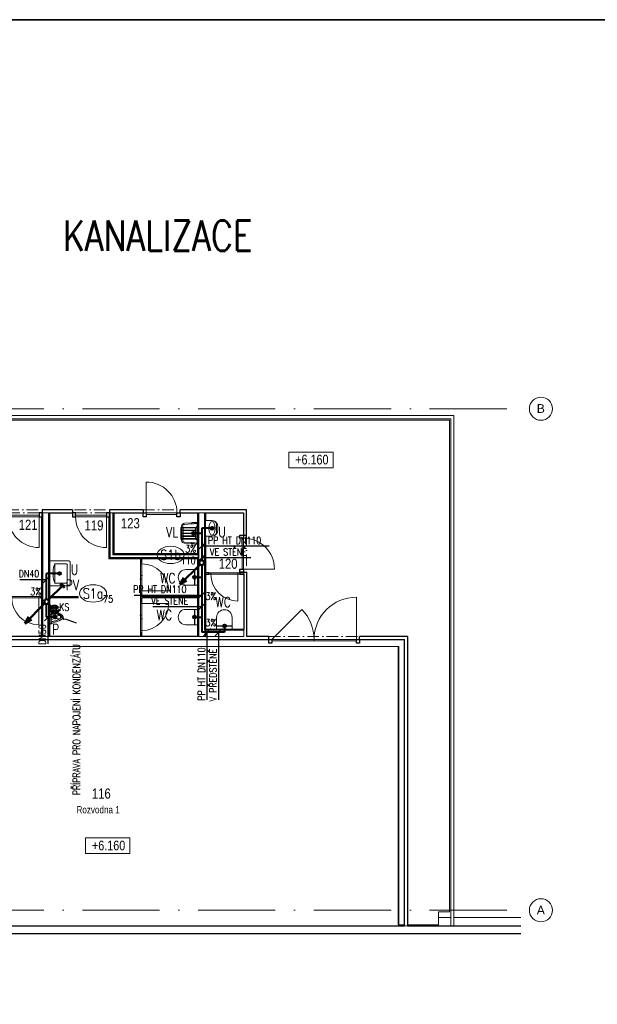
# Model space of a CAD drawing. Header units: millimetres. Extents: x -34728 to 839610, y -480656 to 464976.
# Tile 18 of 69: x 10706 to 25674, y 27349 to 52868. Entities that reach past the tile are written whole.
import ezdxf
from ezdxf.enums import TextEntityAlignment as Align

# ---------------------------------------------------------------- set-up
doc = ezdxf.new("R2010")
doc.units = ezdxf.units.MM
for name, pattern in [('A_CARA_15', [7.6, 5, -1.3, 0, -1.3]), ('B_CARA_12', [2.6, 1, -0.8, 0, -0.8]), ('ČERCHOVANÁ', [25.4, 12.7, -6.35, 0, -6.35]), ('Čerchovaná 20mm', [3000, 2000, -500, 0, -500]), ('Čerchovaná 3mm', [500, 300, -100, 0, -100])]:
    doc.linetypes.add(name, pattern=pattern)
doc.layers.get('0').update_dxf_attribs({"color": 9})
for name, color, linetype, lineweight in [('05_ŠRAFY', 253, 'Continuous', 9), ('CA_DVERE', 9, 'Continuous', 13), ('CA_DVERE18', 9, 'Continuous', 9), ('CA_DVERE25', 9, 'Continuous', 9), ('CA_DVERE_NEVHRA1', 9, 'Čerchovaná 3mm', 13), ('CA_KOTY', 9, 'Continuous', 9), ('CA_OSY', 9, 'ČERCHOVANÁ', 9), ('CA_PODLAHA25', 9, 'Continuous', 13), ('CA_POHHRA25', 9, 'Continuous', 13), ('CA_REZY', 9, 'Continuous', 25), ('CA_TEXT25', 9, 'Continuous', 9), ('CA_TEXT35', 9, 'Continuous', 9), ('CA_ZARIZPRED', 5, 'Continuous', 13), ('CKBUBLINY', 6, 'Continuous', 18), ('ostatni_TL', 7, 'Continuous', 20), ('PL_KANAL', 240, 'Continuous', 40), ('PL_Z-stoupacky2', 2, 'Continuous', 50), ('TEXT25', 3, 'Continuous', 25), ('TEXT35', 1, 'Continuous', 35)]:
    doc.layers.add(name, color=color, linetype=linetype, lineweight=lineweight)
doc.styles.add('Arial_1', font='arial.ttf', dxfattribs={"height": 450})
doc.styles.add('Arial_3', font='arial.ttf', dxfattribs={"width": 0.8, "height": 250})
doc.styles.add('Arial_4', font='arial.ttf', dxfattribs={"width": 0.8, "height": 350})
doc.styles.add('ROMANS', font='romans', dxfattribs={"width": 0.8})

# ---------------------------------------------------------------- blocks, each defined once
blk = doc.blocks.new('A$C806126b3')
at = {"layer": 'PL_KANAL'}
h = blk.add_hatch(color=256, dxfattribs=at)
h.dxf.hatch_style = 1
edge = h.paths.add_edge_path()
edge.add_arc((0, 0), 25, 0, 360)
blk.add_circle((0, 0), 25, dxfattribs=at)
blk = doc.blocks.new('A$C1F353BCB')
at = {"layer": 'PL_Z-stoupacky2', "linetype": 'ByBlock', "ltscale": 10}
for p, q in [((-44, -44), (-567, -567)), ((-461, -390), (-567, -567)), ((-567, -567), (-390, -461))]:
    blk.add_line(p, q, dxfattribs=at)
blk.add_circle((0, 0), 62.5, dxfattribs=at)
blk = doc.blocks.new('A$Cb77a6727')
at = {"layer": 'PL_Z-stoupacky2', "color": 2, "linetype": 'ByBlock', "ltscale": 10}
for p, q in [((44, 44), (426, 426)), ((390, 461), (355, 426)), ((390, 461), (461, 390)), ((461, 390), (426, 355))]:
    blk.add_line(p, q, dxfattribs=at)
blk.add_circle((0, 0), 62.5, dxfattribs=at)
blk = doc.blocks.new('CZ-Dveře_otočné_dvoukřídlé_OCZ - CZ-Dveře_otočné_dvoukřídlé_2_19x2_7-2315280-PŮDORYS _6_160  _ vestvek V1')
at = {"layer": 'CA_DVERE18'}
for p, q in [((1095, -40), (1095, 1055)), ((-1095, -40), (-321, 734))]:
    blk.add_line(p, q, dxfattribs=at)
for centre, start, end in [((1095, -40), 90, 180), ((-1095, -40), 0, 45)]:
    blk.add_arc(centre, 1095, start, end, dxfattribs=at)
at = {"layer": 'CA_DVERE25', "lineweight": 25}
for p, q in [((-1175, -140), (-1175, -40)), ((-1175, -40), (-1095, -40)), ((-1095, -140), (-1175, -140)), ((-1095, -40), (-1095, -140)), ((1095, -140), (1095, -40)), ((1095, -40), (1175, -40)), ((1175, -140), (1095, -140)), ((1175, -40), (1175, -140))]:
    blk.add_line(p, q, dxfattribs=at)
at = {"layer": 'CA_DVERE25'}
for p, q in [((-1095, -80), (-1095, -40)), ((-1095, -40), (0, -40)), ((0, -80), (-1095, -80)), ((0, -80), (0, -40)), ((0, -40), (1095, -40)), ((0, -40), (0, -80)), ((1095, -80), (0, -80)), ((1095, -40), (1095, -80))]:
    blk.add_line(p, q, dxfattribs=at)
at = {"layer": 'CA_DVERE_NEVHRA1'}
blk.add_line((-1175, 40), (1175, 40), dxfattribs=at)
blk = doc.blocks.new('HP_Jednokridle-oboustrana-zaruben1 - 700x1970-1359875-PŮDORYS _6_160  _ vestvek V1')
at = {"layer": 'CA_DVERE'}
for p, q in [((-370, 15), (-370, 715)), ((-420, 15), (-370, 15)), ((-370, 15), (-370, -15)), ((-370, 15), (330, 15)), ((330, 15), (330, -15)), ((330, 15), (380, 15)), ((-420, -15), (-370, -15)), ((-370, -15), (330, -15)), ((330, -15), (380, -15))]:
    blk.add_line(p, q, dxfattribs=at)
blk.add_arc((-370, 15), 700, 0, 90, dxfattribs=at)
at = {"layer": 'CA_DVERE_NEVHRA1'}
for p, q in [((-370, 15), (330, 15)), ((330, -15), (-370, -15))]:
    blk.add_line(p, q, dxfattribs=at)
blk = doc.blocks.new('HP_Jednokridle-oboustrana-zaruben1 - 700x1970-1359876-PŮDORYS _6_160  _ vestvek V1')
at = {"layer": 'CA_DVERE'}
for p, q in [((-420, 15), (-370, 15)), ((-370, -15), (-370, 15)), ((-370, 15), (330, 15)), ((330, -15), (330, 15)), ((330, 15), (380, 15)), ((-420, -15), (-370, -15)), ((-370, -15), (330, -15)), ((-370, -15), (-370, -715)), ((330, -15), (380, -15))]:
    blk.add_line(p, q, dxfattribs=at)
blk.add_arc((-370, -15), 700, 270, 360, dxfattribs=at)
at = {"layer": 'CA_DVERE_NEVHRA1'}
for p, q in [((330, 15), (-370, 15)), ((-370, -15), (330, -15))]:
    blk.add_line(p, q, dxfattribs=at)
blk = doc.blocks.new('WC 01 - WC-807661-PŮDORYS _6_160  _ vestvek V1')
at = {"layer": 'CA_ZARIZPRED'}
for p, q in [((-200, 280), (-200, 210)), ((200, 210), (200, 280)), ((-200, 210), (200, 210)), ((-200, 200), (-200, 210)), ((200, 200), (-200, 200)), ((-200, 200), (-200, -20)), ((200, 210), (200, 200)), ((200, -20), (200, 200))]:
    blk.add_line(p, q, dxfattribs=at)
blk.add_arc((0, -20), 200, 180, 360, dxfattribs=at)
blk = doc.blocks.new('Urinal 02 - Urinal-847184-PŮDORYS _6_160  _ vestvek V1')
at = {"layer": 'CA_ZARIZPRED'}
for p, q in [((-43, 160), (-28, 59)), ((28, 59), (43, 160)), ((-180, -92), (-180, -100)), ((-129, -61), (-174, -61)), ((-174, -61), (-129, -61)), ((-130, -62), (130, -62)), ((174, -61), (129, -61)), ((129, -61), (174, -61)), ((180, -100), (180, -92))]:
    blk.add_line(p, q, dxfattribs=at)
for centre, radius, start, end in [((420, -105), 477, 159.8921, 174.8069), ((0, 42), 32.8, 31.4193, 148.5807), ((-420, -105), 477, 5.1931, 20.1079)]:
    blk.add_arc(centre, radius, start, end, dxfattribs=at)
for points, knots in [([(-174, -61), (-169, -57), (-159, -40), (-143, 5), (-127, 57), (-112, 98), (-99, 133), (-89, 155), (-80, 172), (-71, 189), (-63, 201), (-57, 209)], [-1, -1, -1, -1, -0.785714, -0.571429, -0.428571, -0.285714, -0.214286, -0.142857, -0.107143, -0.071429, 0, 0, 0, 0]), ([(-129, -61), (-128, -60), (-126, -56), (-122, -49), (-119, -38), (-115, -26), (-111, -11), (-105, 12), (-95, 45), (-80, 86), (-63, 125), (-50, 148), (-43, 160)], [0, 0, 0, 0, 0.076923, 0.153846, 0.230769, 0.307692, 0.384615, 0.461538, 0.615385, 0.769231, 0.884615, 1, 1, 1, 1]), ([(-57, 209), (-54, 213), (-47, 221), (-38, 230), (-29, 235), (-22, 239), (-15, 242), (-8, 244), (0, 244), (8, 244), (15, 242), (22, 239), (29, 235), (38, 229), (47, 221), (54, 213), (57, 209)], [0, 0, 0, 0, 0.111111, 0.222222, 0.277778, 0.333333, 0.388889, 0.444444, 0.5, 0.555556, 0.611111, 0.666667, 0.722222, 0.777778, 0.888889, 1, 1, 1, 1]), ([(-43, 160), (-41, 163), (-36, 169), (-27, 176), (-17, 181), (-7, 183), (1, 183), (8, 182), (15, 181), (22, 178), (28, 175), (36, 169), (41, 164), (43, 160)], [0, 0, 0, 0, 0.111111, 0.222222, 0.333333, 0.444444, 0.513889, 0.583333, 0.652778, 0.722222, 0.791667, 0.861111, 1, 1, 1, 1]), ([(43, 160), (52, 144), (69, 113), (88, 67), (102, 24), (112, -15), (119, -40), (125, -55), (128, -60), (129, -61)], [0, 0, 0, 0, 0.153846, 0.307692, 0.461538, 0.615385, 0.807692, 0.903846, 1, 1, 1, 1]), ([(57, 209), (61, 203), (67, 194), (75, 182), (80, 172), (84, 164), (88, 157), (92, 148), (101, 126), (114, 94), (128, 53), (141, 13), (153, -23), (164, -49), (170, -58), (174, -61)], [-1, -1, -1, -1, -0.946429, -0.919643, -0.892857, -0.866071, -0.852679, -0.839286, -0.785714, -0.678571, -0.571429, -0.428571, -0.285714, -0.142857, 0, 0, 0, 0]), ([(-180, -92), (-180, -90), (-179, -83), (-178, -74), (-177, -68), (-176, -64), (-175, -62), (-174, -61), (-174, -61)], [-1, -1, -1, -1, -0.857143, -0.571429, -0.428571, -0.285714, -0.142857, 0, 0, 0, 0]), ([(174, -61), (174, -61), (175, -62), (176, -64), (177, -69), (179, -78), (180, -87), (180, -92)], [-1, -1, -1, -1, -0.857143, -0.714286, -0.571429, -0.285714, 0, 0, 0, 0])]:
    blk.add_open_spline(points, degree=3, knots=knots, dxfattribs=at)
for points in [[(-129, -61), (-129, -61), (-130, -61), (-130, -62), (-130, -62)], [(130, -62), (130, -62), (130, -61), (129, -61), (129, -61)]]:
    blk.add_open_spline(points, degree=3, dxfattribs=at)
blk = doc.blocks.new('CZ-Dveře_otočné_jednokřídlé_OCZ - CZ-Dveře_otočné_jednokřídlé_900-2406754-PŮDORYS _6_160  _ vestvek V1')
at = {"layer": 'CA_DVERE18'}
blk.add_line((400, -140), (400, -940), dxfattribs=at)
blk.add_arc((400, -140), 800, 180, 270, dxfattribs=at)
at = {"layer": 'CA_DVERE25', "lineweight": 25}
for p, q in [((-400, -40), (-480, -40)), ((-480, -40), (-480, -140)), ((-480, -140), (-400, -140)), ((-400, -140), (-400, -40)), ((480, -40), (400, -40)), ((400, -40), (400, -140)), ((400, -140), (480, -140)), ((480, -140), (480, -40))]:
    blk.add_line(p, q, dxfattribs=at)
at = {"layer": 'CA_DVERE25'}
for p, q in [((400, -100), (-400, -100)), ((-400, -100), (-400, -140)), ((-400, -140), (400, -140)), ((400, -140), (400, -100))]:
    blk.add_line(p, q, dxfattribs=at)
at = {"layer": 'CA_DVERE_NEVHRA1'}
for p, q in [((-425, 40), (425, 40)), ((-400, -40), (400, -40))]:
    blk.add_line(p, q, dxfattribs=at)
blk = doc.blocks.new('Waschbecken 02 645 x 550 - Waschbecken-V1-PŮDORYS _6_160  _ vestvek V1')
at = {"layer": 'CA_ZARIZPRED'}
for p, q in [((-200, 280), (-200, 150)), ((446, 150), (446, 280)), ((-200, 150), (-200, -220)), ((-135, 150), (-126, 150)), ((-125, -145), (-125, 150)), ((371, 150), (-125, 150)), ((-125, 150), (-125, 150)), ((73, 30), (173, 30)), ((103, 172), (103, 168)), ((123, -20), (123, 80)), ((143, 168), (143, 172)), ((371, 150), (371, -145)), ((371, 150), (381, 150)), ((371, 150), (371, 150)), ((446, -220), (446, 150)), ((-170, -250), (416, -250)), ((341, -175), (-95, -175))]:
    blk.add_line(p, q, dxfattribs=at)
at = {"layer": 'CA_ZARIZPRED', "flags": 128}
for points in [[(-126, 150), (-81, 167), (-28, 181), (30, 190), (91, 195), (154, 195), (216, 190), (274, 181), (327, 167), (371, 150)], [(-200, -220), (-200, -221), (-200, -222), (-200, -224), (-200, -225), (-199, -226), (-199, -227), (-199, -228), (-198, -229), (-198, -231), (-198, -232), (-197, -233), (-197, -234), (-196, -235), (-195, -236), (-195, -237), (-194, -238), (-193, -239), (-193, -240), (-192, -241), (-191, -242), (-190, -242), (-189, -243), (-188, -244), (-187, -245), (-186, -245), (-185, -246), (-184, -246), (-183, -247), (-182, -248), (-181, -248), (-180, -248), (-179, -249), (-177, -249), (-176, -249), (-175, -250), (-174, -250), (-173, -250), (-172, -250), (-170, -250), (-170, -250)], [(-95, -175), (-96, -175), (-97, -175), (-99, -175), (-100, -175), (-101, -174), (-102, -174), (-103, -174), (-104, -173), (-106, -173), (-107, -173), (-108, -172), (-109, -172), (-110, -171), (-111, -170), (-112, -170), (-113, -169), (-114, -168), (-115, -168), (-116, -167), (-117, -166), (-117, -165), (-118, -164), (-119, -163), (-120, -162), (-120, -161), (-121, -160), (-121, -159), (-122, -158), (-123, -157), (-123, -156), (-123, -155), (-124, -154), (-124, -152), (-124, -151), (-125, -150), (-125, -149), (-125, -148), (-125, -147), (-125, -145), (-125, -145)], [(371, -145), (371, -146), (371, -147), (371, -149), (370, -150), (370, -151), (370, -152), (370, -153), (369, -154), (369, -156), (368, -157), (368, -158), (367, -159), (367, -160), (366, -161), (366, -162), (365, -163), (364, -164), (363, -165), (363, -166), (362, -167), (361, -167), (360, -168), (359, -169), (358, -170), (357, -170), (356, -171), (355, -171), (354, -172), (353, -173), (352, -173), (351, -173), (349, -174), (348, -174), (347, -174), (346, -175), (345, -175), (344, -175), (342, -175), (341, -175), (341, -175)], [(416, -250), (417, -250), (418, -250), (419, -250), (421, -250), (422, -249), (423, -249), (424, -249), (425, -248), (426, -248), (427, -248), (429, -247), (430, -247), (431, -246), (432, -245), (433, -245), (434, -244), (435, -243), (436, -243), (436, -242), (437, -241), (438, -240), (439, -239), (440, -238), (440, -237), (441, -236), (442, -235), (442, -234), (443, -233), (443, -232), (444, -231), (444, -230), (445, -229), (445, -227), (445, -226), (445, -225), (446, -224), (446, -223), (446, -222), (446, -220), (446, -220)]]:
    blk.add_lwpolyline(points, dxfattribs=at)
at = {"layer": 'CA_ZARIZPRED'}
for centre, start, end in [((-170, -220), 180, 195), ((-170, -220), 210, 225), ((-170, -220), 255, 270), ((-95, -145), 180, 195), ((-95, -145), 255, 270), ((341, -145), 270, 285), ((341, -145), 345, 0), ((416, -220), 270, 285), ((416, -220), 300, 315), ((416, -220), 345, 0)]:
    blk.add_arc(centre, 30, start, end, dxfattribs=at)
for start_param, end_param in [(5.506659, 6.284097), (0.000912, 3.142504), (3.142504, 5.498699)]:
    blk.add_ellipse((123, 168), major_axis=(-20, 0), ratio=0.352391, start_param=start_param, end_param=end_param, dxfattribs=at)
blk = doc.blocks.new('CZ-Dveře_otočné_jednokřídlé_OCZ - CZ-Dveře_otočné_jednokřídlé_900-2401749-PŮDORYS _6_160  _ vestvek V1')
at = {"layer": 'CA_DVERE18'}
blk.add_line((400, -40), (400, 760), dxfattribs=at)
blk.add_arc((400, -40), 800, 90, 180, dxfattribs=at)
at = {"layer": 'CA_DVERE25', "lineweight": 25}
for p, q in [((-480, -140), (-480, -40)), ((-480, -40), (-400, -40)), ((-400, -140), (-480, -140)), ((-400, -40), (-400, -140)), ((400, -140), (400, -40)), ((400, -40), (480, -40)), ((480, -140), (400, -140)), ((480, -40), (480, -140))]:
    blk.add_line(p, q, dxfattribs=at)
at = {"layer": 'CA_DVERE25'}
for p, q in [((-400, -80), (-400, -40)), ((-400, -40), (400, -40)), ((400, -80), (-400, -80)), ((400, -40), (400, -80))]:
    blk.add_line(p, q, dxfattribs=at)
at = {"layer": 'CA_DVERE_NEVHRA1'}
blk.add_line((-480, 40), (480, 40), dxfattribs=at)
blk = doc.blocks.new('CZ-Dveře_otočné_jednokřídlé_OCZ - CZ-Dveře_otočné_jednokřídlé_900-1178197-PŮDORYS _6_160  _ vestvek V1')
at = {"layer": 'CA_DVERE18'}
blk.add_line((-400, -40), (-400, 760), dxfattribs=at)
blk.add_arc((-400, -40), 800, 360, 90, dxfattribs=at)
at = {"layer": 'CA_DVERE25', "lineweight": 25}
for p, q in [((-480, -140), (-480, -40)), ((-480, -40), (-400, -40)), ((-400, -140), (-480, -140)), ((-400, -40), (-400, -140)), ((400, -140), (400, -40)), ((400, -40), (480, -40)), ((480, -140), (400, -140)), ((480, -40), (480, -140))]:
    blk.add_line(p, q, dxfattribs=at)
at = {"layer": 'CA_DVERE25'}
for p, q in [((-400, -80), (-400, -40)), ((-400, -40), (400, -40)), ((400, -80), (-400, -80)), ((400, -40), (400, -80))]:
    blk.add_line(p, q, dxfattribs=at)
at = {"layer": 'CA_DVERE_NEVHRA1'}
blk.add_line((-480, 40), (480, 40), dxfattribs=at)
blk = doc.blocks.new('Výlevka - Výlevka-2403445-PŮDORYS _6_160  _ vestvek V1')
at = {"layer": 'CA_ZARIZPRED'}
for p, q in [((-231, 522), (-201, 522)), ((-201, 537), (-201, 522)), ((99, 537), (-201, 537)), ((-201, 516), (-201, 522)), ((-201, 516), (-201, 142)), ((-191, 142), (-191, 516)), ((88, 527), (-189, 527)), ((-189, 517), (88, 517)), ((-131, 522), (-131, 153)), ((-121, 153), (-121, 522)), ((-56, 522), (-56, 153)), ((-46, 153), (-46, 522)), ((19, 522), (19, 153)), ((29, 153), (29, 522)), ((89, 516), (89, 142)), ((99, 522), (99, 537)), ((99, 522), (99, 516)), ((99, 522), (129, 522)), ((99, 142), (99, 516)), ((-324, 268), (-310, 445)), ((-324, 268), (-294, 268)), ((-294, 268), (-280, 444)), ((-231, 492), (-201, 492)), ((-191, 477), (-131, 477)), ((-121, 477), (-56, 477)), ((-46, 477), (19, 477)), ((29, 477), (90, 477)), ((99, 492), (129, 492)), ((179, 442), (193, 268)), ((193, 268), (223, 268)), ((209, 443), (223, 268)), ((-336, 118), (-337, 108)), ((234, 118), (-336, 118)), ((-221, 143), (-221, 139)), ((-221, 143), (-191, 143)), ((-221, 122), (-221, 139)), ((-221, 139), (-191, 139)), ((-221, 122), (-221, 119)), ((-221, 122), (-191, 122)), ((-221, 119), (-191, 119)), ((-191, 119), (-221, 119)), ((-221, 119), (-201, 119)), ((-201, 119), (-196, 119)), ((94, 158), (-196, 158)), ((-196, 148), (94, 148)), ((-196, 119), (-191, 119)), ((-191, 139), (-191, 143)), ((-191, 139), (-191, 122)), ((-191, 119), (-191, 122)), ((89, 143), (89, 139)), ((119, 143), (89, 143)), ((89, 122), (89, 139)), ((119, 139), (89, 139)), ((89, 122), (89, 119)), ((119, 122), (89, 122)), ((89, 119), (119, 119)), ((89, 119), (119, 119)), ((89, 119), (94, 119)), ((94, 119), (99, 119)), ((119, 119), (99, 119)), ((119, 139), (119, 143)), ((119, 139), (119, 122)), ((119, 119), (119, 122)), ((235, 108), (234, 118))]:
    blk.add_line(p, q, dxfattribs=at)
at = {"layer": 'CA_ZARIZPRED', "flags": 128}
for points in [[(-189, 527), (-190, 527), (-190, 527), (-191, 527), (-191, 527), (-192, 527), (-192, 527), (-193, 527), (-193, 527), (-193, 527), (-194, 527), (-194, 526), (-195, 526), (-195, 526), (-196, 526), (-196, 525), (-196, 525), (-197, 525), (-197, 525), (-197, 524), (-198, 524), (-198, 524), (-198, 523), (-199, 523), (-199, 523), (-199, 522), (-199, 522), (-200, 521), (-200, 521), (-200, 521), (-200, 520), (-200, 520), (-201, 519), (-201, 519), (-201, 518), (-201, 518), (-201, 517), (-201, 517), (-201, 517), (-201, 516), (-201, 516)], [(-191, 516), (-191, 516), (-191, 516), (-191, 516), (-191, 516), (-191, 516), (-191, 516), (-191, 516), (-191, 516), (-191, 516), (-191, 517), (-191, 517), (-191, 517), (-191, 517), (-191, 517), (-191, 517), (-191, 517), (-191, 517), (-191, 517), (-191, 517), (-191, 517), (-190, 517), (-190, 517), (-190, 517), (-190, 517), (-190, 517), (-190, 517), (-190, 517), (-190, 517), (-190, 517), (-190, 517), (-190, 517), (-190, 517), (-190, 517), (-190, 517), (-190, 517), (-190, 517), (-190, 517), (-189, 517), (-189, 517), (-189, 517)], [(99, 516), (99, 516), (99, 517), (99, 517), (99, 518), (99, 518), (99, 519), (99, 519), (99, 520), (99, 520), (98, 520), (98, 521), (98, 521), (98, 522), (98, 522), (97, 522), (97, 523), (97, 523), (97, 524), (96, 524), (96, 524), (96, 525), (95, 525), (95, 525), (94, 525), (94, 526), (94, 526), (93, 526), (93, 526), (92, 527), (92, 527), (92, 527), (91, 527), (91, 527), (90, 527), (90, 527), (89, 527), (89, 527), (88, 527), (88, 527), (88, 527)], [(88, 517), (88, 517), (88, 517), (88, 517), (88, 517), (88, 517), (88, 517), (88, 517), (88, 517), (88, 517), (88, 517), (88, 517), (89, 517), (89, 517), (89, 517), (89, 517), (89, 517), (89, 517), (89, 517), (89, 517), (89, 517), (89, 517), (89, 517), (89, 517), (89, 517), (89, 517), (89, 517), (89, 517), (89, 517), (89, 517), (89, 516), (89, 516), (89, 516), (89, 516), (89, 516), (89, 516), (89, 516), (89, 516), (89, 516), (89, 516), (89, 516)], [(-329, 207), (-328, 224), (-326, 245), (-324, 268)], [(-299, 207), (-297, 224), (-296, 245), (-294, 268)], [(193, 268), (195, 245), (196, 224), (197, 207)], [(223, 268), (225, 245), (226, 224), (227, 207)], [(-336, 118), (-334, 143), (-332, 167), (-330, 189), (-329, 207)], [(-306, 118), (-304, 143), (-302, 167), (-300, 189), (-299, 207)], [(197, 207), (199, 189), (201, 167), (202, 143), (204, 118)], [(227, 207), (229, 189), (231, 167), (232, 143), (234, 118)]]:
    blk.add_lwpolyline(points, dxfattribs=at)
at = {"layer": 'CA_ZARIZPRED'}
for centre, radius, start, end in [((-231, 443), 79.2, 90, 178.7407), ((129, 443), 80, 360, 90), ((-231, 443), 49.1, 90, 179.5597), ((129, 442), 50.2, 0, 90), ((-51, 209), 20, 105, 255), ((-51, 209), 20, 285, 75)]:
    blk.add_arc(centre, radius, start, end, dxfattribs=at)
blk = doc.blocks.new('Umyvadlo - 40x30 cm-2331935-PŮDORYS _6_160  _ vestvek V1')
at = {"layer": 'CA_ZARIZPRED'}
for p, q in [((-200, -8), (-200, 0)), ((-200, 0), (200, 0)), ((-200, -10), (-200, -180)), ((200, -10), (-200, -10)), ((200, 0), (200, -8)), ((200, -180), (200, -10)), ((-80, -300), (80, -300)), ((50, -330), (-50, -330))]:
    blk.add_line(p, q, dxfattribs=at)
at = {"layer": 'CA_ZARIZPRED', "flags": 128}
for points in [[(-200, -180), (-200, -163), (-200, -145), (-200, -127), (-200, -123)], [(-200, -180), (-196, -211), (-184, -240), (-165, -265), (-140, -284), (-111, -296), (-80, -300)], [(-176, -180), (-170, -159), (-156, -143), (-138, -130), (-118, -121), (-97, -113), (-76, -108), (-55, -104), (-33, -101), (-11, -100), (11, -100), (33, -101), (55, -104), (76, -108), (97, -113), (118, -121), (138, -130), (156, -143), (170, -159), (176, -180)], [(176, -180), (170, -201), (156, -217), (138, -230), (118, -239), (97, -247), (76, -252), (55, -256), (33, -259), (11, -260), (-11, -260), (-33, -259), (-55, -256), (-76, -252), (-97, -247), (-118, -239), (-138, -230), (-156, -217), (-170, -201), (-176, -180)], [(80, -300), (111, -296), (140, -284), (165, -265), (184, -240), (196, -211), (200, -180)], [(200, -123), (200, -127), (200, -145), (200, -163), (200, -180)]]:
    blk.add_lwpolyline(points, dxfattribs=at)
at = {"layer": 'CA_ZARIZPRED'}
for centre, radius, start, end in [((-50, -180), 150, 193.3117, 270), ((0, -180), 18.8, 360, 180), ((0, -180), 18.8, 180, 360), ((50, -180), 150, 270, 346.6883)]:
    blk.add_arc(centre, radius, start, end, dxfattribs=at)
for points in [[(-200, -10), (-200, -10), (-200, -9), (-200, -6), (-200, -2), (-200, 0)], [(200, 0), (200, -2), (200, -6), (200, -9), (200, -10), (200, -10)]]:
    blk.add_open_spline(points, degree=3, dxfattribs=at)
blk = doc.blocks.new('Osnova - Bublina osnovy 12mm-4850-PŮDORYS _6_160  _ vestvek V1')
at = {"layer": 'CA_TEXT35'}
blk.add_circle((0, 0), 6, dxfattribs=at)
blk = doc.blocks.new('Výškové kóty - Obdélník kolem výškové kóty-410351-PŮDORYS _6_160  _ vestvek V1')
at = {"layer": 'CA_KOTY'}
for p, q in [((6.6, 4.06), (-4.9, 4.06)), ((-4.9, 0), (-4.9, 4.06)), ((-4.9, 4.06), (6.6, 4.06)), ((6.6, 4.06), (6.6, 0)), ((6.6, 0), (-4.9, 0))]:
    blk.add_line(p, q, dxfattribs=at)
blk = doc.blocks.new('A$C06b9d8cb')
at = {"layer": 'CA_OSY', "linetype": 'Čerchovaná 20mm'}
for p, q in [((-1351, 13000), (19234, 13000)), ((-1351, 0), (19234, 0))]:
    blk.add_line(p, q, dxfattribs=at)
at = {"layer": 'CA_PODLAHA25'}
for p, q in [((17165, 12700), (-120, 12700)), ((17165, -40), (17165, 12700)), ((15850, 6840), (190, 6840)), ((15835, 6840), (15835, -380)), ((15850, -400), (15850, 6840)), ((16875, -380), (16875, -40)), ((16875, -40), (17165, -40)), ((16875, -190), (17195, -190)), ((17275, -190), (19011, -190)), ((15835, -380), (15995, -380)), ((16075, -380), (16875, -380))]:
    blk.add_line(p, q, dxfattribs=at)
at = {"layer": 'CA_POHHRA25'}
for p, q in [((-450, 12820), (17275, 12820)), ((17275, 12820), (17275, -400)), ((17195, 12740), (-450, 12740)), ((17195, -400), (17195, 12740)), ((6805, 10300), (6610, 10300)), ((6622, 10300), (6622, 7100)), ((6772, 10300), (6772, 7100)), ((8475, 10300), (8355, 10300)), ((8367, 10300), (8367, 9142)), ((8442, 10300), (8442, 9217)), ((8455, 10300), (8455, 9230)), ((10850, 10300), (10635, 10300)), ((10655, 10300), (10655, 9230)), ((10667, 10300), (10667, 7100)), ((10817, 10300), (10817, 7257)), ((10830, 10100), (10830, 10300)), ((10830, 7100), (10830, 9700)), ((8442, 9217), (10655, 9217)), ((10655, 9230), (8455, 9230)), ((10655, 9217), (10655, 9142)), ((8367, 9142), (10655, 9142)), ((9187, 9130), (9157, 9130)), ((10655, 8100), (10655, 9130)), ((11830, 8715), (11830, 8745)), ((6610, 8100), (6610, 8130)), ((6785, 8100), (6785, 8130)), ((11830, 7257), (10817, 7257)), ((10830, 7270), (11830, 7270)), ((11830, 7100), (11830, 7290)), ((6805, 7100), (6590, 7100)), ((9157, 7100), (9187, 7100)), ((11830, 7100), (10635, 7100)), ((15995, -400), (16075, -400))]:
    blk.add_line(p, q, dxfattribs=at)
at = {"layer": 'CA_POHHRA25', "linetype": 'B_CARA_12'}
blk.add_line((10850, 7100), (10850, 7270), dxfattribs=at)
at = {"layer": 'CA_REZY'}
for p, q in [((7395, 10380), (6610, 10380)), ((6610, 10380), (6610, 10300)), ((6785, 10300), (6785, 8130)), ((6805, 10300), (7395, 10300)), ((7395, 10380), (7395, 10300)), ((9222, 10380), (8355, 10380)), ((8355, 10380), (8355, 10300)), ((8475, 10300), (9222, 10300)), ((9222, 10380), (9222, 10300)), ((11907, 10380), (10182, 10380)), ((10182, 10300), (10182, 10380)), ((10182, 10300), (10635, 10300)), ((10850, 10300), (11827, 10300)), ((11827, 10300), (11827, 9725)), ((11907, 9725), (11907, 10380)), ((6610, 8130), (6610, 10200)), ((8355, 9130), (8355, 10200)), ((11827, 9725), (11907, 9725)), ((9157, 9130), (8355, 9130)), ((9157, 9130), (9157, 9030)), ((9157, 9030), (9187, 9030)), ((9187, 9030), (9187, 9130)), ((10655, 9130), (9187, 9130)), ((10930, 8745), (10830, 8745)), ((10830, 8715), (10930, 8715)), ((10930, 8745), (10930, 8715)), ((11830, 8745), (11730, 8745)), ((11730, 8745), (11730, 8715)), ((11730, 8715), (11830, 8715)), ((11830, 8765), (11830, 8745)), ((11830, 8765), (11910, 8765)), ((11830, 8715), (11830, 7290)), ((11910, 7100), (11910, 8765)), ((9157, 8230), (9157, 8000)), ((9157, 8230), (9187, 8230)), ((9187, 8130), (9187, 8230)), ((6610, 8130), (6570, 8130)), ((6570, 8100), (6570, 8130)), ((6570, 8100), (6610, 8100)), ((6610, 7100), (6610, 8100)), ((6785, 8130), (7545, 8130)), ((6785, 8100), (6785, 7100)), ((7545, 8100), (6785, 8100)), ((7545, 8100), (7545, 8130)), ((9157, 8000), (9187, 8000)), ((9187, 8130), (10655, 8130)), ((9187, 8000), (9187, 8100)), ((10655, 8100), (9187, 8100)), ((10655, 7100), (10655, 8100)), ((9157, 7200), (9157, 7100)), ((9157, 7200), (9187, 7200)), ((9187, 7100), (9187, 7200)), ((-450, 7020), (12480, 7020)), ((6590, 7100), (5055, 7100)), ((9157, 7100), (6805, 7100)), ((10635, 7100), (9187, 7100)), ((12480, 7100), (11910, 7100)), ((12480, 7020), (12480, 7100)), ((16075, 7100), (14830, 7100)), ((14830, 7020), (14830, 7100)), ((14830, 7020), (15995, 7020)), ((15995, -400), (15995, 7020)), ((16075, 7100), (16075, -400)), ((-450, -400), (15995, -400)), ((16075, -400), (19011, -400)), ((-650, -600), (19011, -600))]:
    blk.add_line(p, q, dxfattribs=at)
at = {"layer": 'CA_REZY', "lineweight": 9}
for p, q in [((6805, 10300), (6805, 7100)), ((8475, 10300), (8475, 9250)), ((10635, 9250), (10635, 10300)), ((10850, 10300), (10850, 10100)), ((6590, 7100), (6590, 10200)), ((8335, 9110), (8335, 10200)), ((10850, 9700), (10850, 7290)), ((8475, 9250), (10635, 9250)), ((10635, 9110), (8335, 9110)), ((10635, 7100), (10635, 9110)), ((10850, 7290), (11830, 7290))]:
    blk.add_line(p, q, dxfattribs=at)
at = {"layer": 'CA_DVERE'}
for name, p, rotation in [('HP_Jednokridle-oboustrana-zaruben1 - 700x1970-1359876-PŮDORYS _6_160  _ vestvek V1', (9172, 8650), 90), ('HP_Jednokridle-oboustrana-zaruben1 - 700x1970-1359875-PŮDORYS _6_160  _ vestvek V1', (11310, 8730), 180), ('HP_Jednokridle-oboustrana-zaruben1 - 700x1970-1359875-PŮDORYS _6_160  _ vestvek V1', (6150, 8115), 180), ('HP_Jednokridle-oboustrana-zaruben1 - 700x1970-1359875-PŮDORYS _6_160  _ vestvek V1', (9172, 7580), 270)]:
    blk.add_blockref(name, p, dxfattribs=dict(at, rotation=rotation))
at = {"layer": 'CA_DVERE_NEVHRA1'}
for name, p in [('CZ-Dveře_otočné_jednokřídlé_OCZ - CZ-Dveře_otočné_jednokřídlé_900-1178197-PŮDORYS _6_160  _ vestvek V1', (9702, 10340)), ('CZ-Dveře_otočné_jednokřídlé_OCZ - CZ-Dveře_otočné_jednokřídlé_900-2406754-PŮDORYS _6_160  _ vestvek V1', (6130, 10340)), ('CZ-Dveře_otočné_jednokřídlé_OCZ - CZ-Dveře_otočné_jednokřídlé_900-2406754-PŮDORYS _6_160  _ vestvek V1', (7875, 10340)), ('CZ-Dveře_otočné_dvoukřídlé_OCZ - CZ-Dveře_otočné_dvoukřídlé_2_19x2_7-2315280-PŮDORYS _6_160  _ vestvek V1', (13655, 7060))]:
    blk.add_blockref(name, p, dxfattribs=at)
at = {"layer": 'CA_DVERE_NEVHRA1', "rotation": 270}
blk.add_blockref('CZ-Dveře_otočné_jednokřídlé_OCZ - CZ-Dveře_otočné_jednokřídlé_900-2401749-PŮDORYS _6_160  _ vestvek V1', (11867, 9245), dxfattribs=at)
at = {"layer": 'CA_KOTY', "xscale": 99.99999999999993, "yscale": 99.99999999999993, "zscale": 99.99999999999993}
for p in [(13491, 11470), (8224, 1469)]:
    blk.add_blockref('Výškové kóty - Obdélník kolem výškové kóty-410351-PŮDORYS _6_160  _ vestvek V1', p, dxfattribs=at)
at = {"layer": 'CA_TEXT35', "xscale": 49.99999999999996, "yscale": 49.99999999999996, "zscale": 49.99999999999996, "rotation": 270}
for p in [(19534, 13000), (19534, 0)]:
    blk.add_blockref('Osnova - Bublina osnovy 12mm-4850-PŮDORYS _6_160  _ vestvek V1', p, dxfattribs=at)
at = {"layer": 'CA_ZARIZPRED'}
for name, p, rotation in [('Výlevka - Výlevka-2403445-PŮDORYS _6_160  _ vestvek V1', (10742, 9823), 90), ('Umyvadlo - 40x30 cm-2331935-PŮDORYS _6_160  _ vestvek V1', (10830, 9900), 90), ('Waschbecken 02 645 x 550 - Waschbecken-V1-PŮDORYS _6_160  _ vestvek V1', (7085, 8607), 90), ('WC 01 - WC-807661-PŮDORYS _6_160  _ vestvek V1', (10355, 8630), 270), ('Urinal 02 - Urinal-847184-PŮDORYS _6_160  _ vestvek V1', (6905, 7600), 270), ('WC 01 - WC-807661-PŮDORYS _6_160  _ vestvek V1', (10355, 7600), 270), ('WC 01 - WC-807661-PŮDORYS _6_160  _ vestvek V1', (11330, 7570), 180)]:
    blk.add_blockref(name, p, dxfattribs=dict(at, rotation=rotation))
at = {"layer": 'CA_KOTY', "char_height": 250, "width": 1019.23, "attachment_point": 1, "line_spacing_factor": 0.941778, "style": 'Arial_3'}
for insert in [(13166, 11806), (7899, 1805)]:
    blk.add_mtext('+6.160', dxfattribs=dict(at, insert=insert))
at = {"layer": 'CA_TEXT25', "attachment_point": 1}
for s, insert, char_height, width, style in [('121', (6001, 10122), 262.5, 606.08, 'Arial_4'), ('119', (7707, 10107), 262.5, 606.08, 'Arial_4'), ('123', (8650, 10163), 262.5, 606.08, 'Arial_4'), ('120', (11182, 9114), 262.5, 606.08, 'Arial_4'), ('116', (7896, 3157), 262.5, 606.08, 'Arial_4'), ('Rozvodna 1', (7499, 2700), 187.5, 1702.78, 'Arial_3')]:
    blk.add_mtext(s, dxfattribs=dict(at, insert=insert, char_height=char_height, width=width, style=style))
at = {"layer": 'CA_TEXT35', "char_height": 225, "width": 256.54, "attachment_point": 1, "style": 'Arial_1', "bg_fill": 3, "box_fill_scale": 1.25, "bg_fill_color": 256, "bg_fill_true_color": 13158600, "bg_fill_transparency": 0}
for s, insert in [('\\fArial|b0|i0|c238|p34|;B', (19425, 13118)), ('\\fArial|b0|i0|c238|p34|;A', (19425, 118))]:
    blk.add_mtext(s, dxfattribs=dict(at, insert=insert))
blk = doc.blocks.new('A$Cc3c98b1b')
at = {"layer": 'PL_KANAL', "linetype": 'A_CARA_15', "ltscale": 500}
h = blk.add_hatch(dxfattribs=at)
h.set_pattern_fill('ANGLE', color=220, scale=10)
h.set_pattern_definition([(0, (-27881.03, -23070.68), (0, 69.85), [50.8, -19.05]), (90, (-27881.03, -23070.68), (-69.85, 4e-15), [50.8, -19.05])])
h.paths.add_polyline_path([(109, 0, 1), (-109, 0, 1)])
at = {"layer": 'PL_KANAL', "color": 220, "linetype": 'A_CARA_15', "ltscale": 50}
blk.add_circle((0, 0), 109, dxfattribs=at)

msp = doc.modelspace()

# ---------------------------------------------------------------- linework, layer by layer
at = {"color": 220, "lineweight": 35}
msp.add_lwpolyline([(-3797.94, 52868.13), (92217.39, 52868.13), (92217.39, -112340.41), (-3797.94, -112340.41)], close=True, dxfattribs=at)
at = {"layer": 'CKBUBLINY', "color": 5, "ltscale": 10}
for centre in [(14617.65, 38995.97), (12608, 37996.79)]:
    msp.add_ellipse(centre, major_axis=(-351.37, 0), ratio=0.64035521, dxfattribs=at)
at = {"layer": 'PL_KANAL'}
for p, q in [((15212.97, 39558.22), (15422.47, 39558.22)), ((15422.47, 39685.72), (15422.47, 38858.22)), ((15422.47, 38733.22), (15422.47, 36993.22)), ((11735.05, 38515.72), (11402.55, 38515.72)), ((11402.55, 37848.22), (11402.55, 38515.72)), ((15234.97, 38415.72), (15422.47, 38415.72)), ((11402.55, 37385.72), (11402.55, 37723.22)), ((11623.05, 37385.72), (11402.55, 37385.72)), ((15234.97, 37385.72), (15422.47, 37385.72)), ((16009.97, 37155.72), (16009.97, 36993.22)), ((16009.97, 36993.22), (15422.47, 36993.22))]:
    msp.add_line(p, q, dxfattribs=at)
at = {"layer": 'TEXT25'}
for p, q in [((10706.47, 38362.4), (11402.55, 38362.4)), ((11308.27, 38268.12), (11496.83, 38456.68)), ((15328.19, 37863.1), (15516.75, 38051.66)), ((13672.55, 37957.38), (15422.47, 37957.38)), ((14152.08, 37657.38), (15422.47, 37657.38)), ((15328.19, 37563.1), (15516.75, 37751.66)), ((11347.55, 37291.44), (11536.11, 37480)), ((11441.83, 36689.64), (11441.83, 37385.72)), ((15470.12, 36898.94), (15658.68, 37087.5)), ((15770.12, 36898.94), (15958.68, 37087.5)), ((15564.4, 35243.3), (15564.4, 36993.22)), ((15864.4, 35243.3), (15864.4, 36993.22))]:
    msp.add_line(p, q, dxfattribs=at)

# ---------------------------------------------------------------- block references
at = {"color": 220, "lineweight": 35}
msp.add_blockref('A$Cb77a6727', (11402.55, 37785.72), dxfattribs=at)
at = {"layer": '05_ŠRAFY', "color": 200, "ltscale": 0.15}
for p in [(15422.47, 38795.72), (11402.55, 37785.72)]:
    msp.add_blockref('A$C1F353BCB', p, dxfattribs=at)
at = {"layer": 'ostatni_TL', "color": 6, "xscale": 1.5, "yscale": 1.5, "zscale": 1.5}
for p in [(15212.97, 39558.22), (15689.97, 39685.72), (11735.05, 38515.72), (15234.97, 38415.72), (11623.05, 37385.72), (15234.97, 37385.72), (16009.97, 37155.72)]:
    msp.add_blockref('A$C806126b3', p, dxfattribs=at)

# ---------------------------------------------------------------- texts
at = {"color": 220, "lineweight": 35, "style": 'ROMANS', "width": 0.8}
msp.add_text('KANALIZACE ', height=787.5, dxfattribs=at).set_placement((11828.99, 46874.78))
at = {"layer": 'TEXT25', "style": 'ROMANS', "width": 0.8}
for s, p in [('3%%%', (14994.27, 39060.8)), ('3%%%', (10981.42, 37952.49)), ('PP HT DN110', (13646.36, 38012.11)), ('VE STĚNĚ', (14114.5, 37712.11)), ('3%%%', (15520.18, 37831.9)), ('3%%%', (15520.18, 37145.54))]:
    msp.add_text(s, height=187.5, dxfattribs=at).set_placement(p)
at = {"layer": 'TEXT25', "color": 2, "style": 'ROMANS', "width": 0.8}
for s, p in [('110', (14878.92, 38759.94)), ('75', (12869.27, 37760.76))]:
    msp.add_text(s, height=187.5, dxfattribs=at).set_placement(p)
at = {"layer": 'TEXT25', "style": 'ROMANS', "width": 0.8}
for s, rotation, p in [('DN40', 360, (10680.28, 38417.13)), ('DN50', 90, (11387.1, 36663.45)), ('V PŘEDSTĚNĚ', 90, (15809.67, 35202.82)), ('PP HT DN110', 90, (15509.67, 35217.1))]:
    msp.add_text(s, height=187.5, rotation=rotation, dxfattribs=at).set_placement(p)
at = {"layer": 'TEXT35', "style": 'ROMANS', "width": 0.8}
for s, p in [('VL', (14499.08, 39455.86)), ('U', (15851.44, 39459.3)), ('U', (12027.97, 38483.41)), ('PV', (11896.45, 38084.11)), ('WC', (14343.32, 38260.65)), ('WC', (15777.3, 37642.91)), ('WC', (14253.41, 37308.68)), ('P', (11542.67, 36935.88))]:
    msp.add_text(s, height=262.5, dxfattribs=at).set_placement(p)
for s, p in [('S1b', (14617.65, 38995.97)), ('S1a', (12608, 37996.79))]:
    msp.add_text(s, height=262.5, dxfattribs=at).set_placement(p, align=Align.MIDDLE)

# ---------------------------------------------------------------- next in the draw order: block references
at = {"color": 220, "lineweight": 35}
msp.add_blockref('A$C06b9d8cb', (4680.05, 29785.72), dxfattribs=at)

# ---------------------------------------------------------------- next in the draw order: linework, layer by layer
at = {"layer": 'PL_KANAL'}
msp.add_line((15689.97, 39685.72), (15422.47, 39685.72), dxfattribs=at)
at = {"layer": 'PL_KANAL', "color": 220, "linetype": 'A_CARA_15', "ltscale": 50}
for p, q in [((11446.74, 37741.52), (11530.99, 37657.27)), ((11685.44, 37502.82), (11921.74, 37266.53))]:
    msp.add_line(p, q, dxfattribs=at)
at = {"layer": 'TEXT25'}
for p, q in [((15328.19, 39129.55), (15516.75, 39318.12)), ((17172.39, 39223.84), (15422.47, 39223.84)), ((15328.19, 38829.55), (15516.75, 39018.12)), ((16692.86, 38923.84), (15422.47, 38923.84))]:
    msp.add_line(p, q, dxfattribs=at)
at = {"layer": 'TEXT25', "color": 2}
msp.add_line((12175.58, 37229.64), (11890.25, 37329.32), dxfattribs=at)

# ---------------------------------------------------------------- next in the draw order: block references
at = {"color": 220, "lineweight": 35}
msp.add_blockref('A$Cc3c98b1b', (11608.22, 37580.05), dxfattribs=at)

# ---------------------------------------------------------------- next in the draw order: texts
at = {"layer": 'TEXT25', "style": 'ROMANS', "width": 0.8}
for s, p in [('PP HT DN110', (15584.29, 39278.56)), ('VE STĚNĚ', (15637.57, 38978.56))]:
    msp.add_text(s, height=187.5, dxfattribs=at).set_placement(p)
at = {"layer": 'TEXT25', "color": 2, "style": 'ROMANS', "width": 0.8}
msp.add_text('KS', height=187.5, dxfattribs=at).set_placement((11729.35, 37551))
msp.add_text('PŘÍPRAVA PRO NAPOJENÍ KONDENZÁTU ', height=187.5, rotation=90, dxfattribs=at).set_placement((12272.47, 32766.4))

doc.saveas('drawing.dxf')
